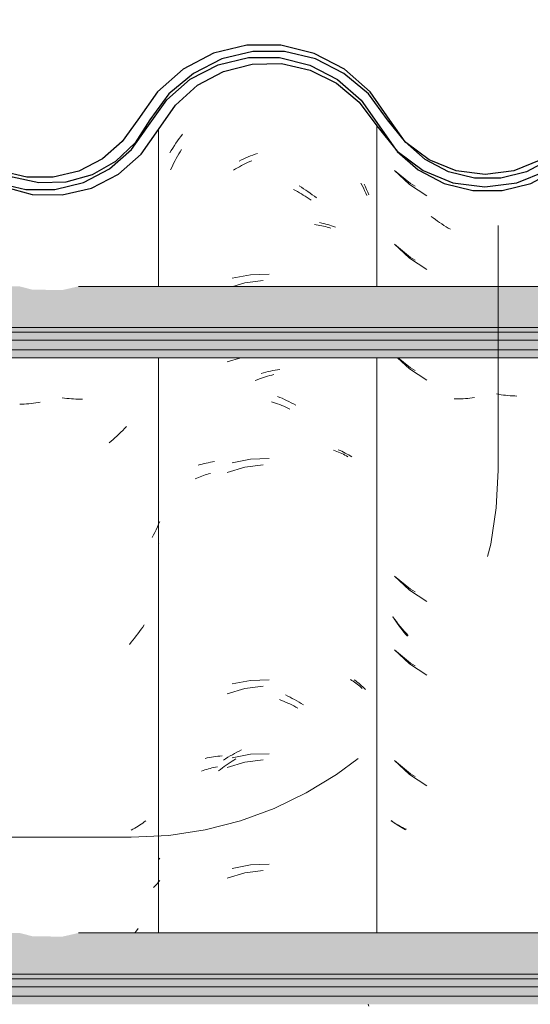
# Model space of a CAD drawing. Header units: metres. Extents: x -28.2 to 13.6, y -1.6 to 5.9.
# Tile 55 of 159: x -17.326 to -17.117, y 3.514 to 3.916. Entities that reach past the tile are written whole.
import ezdxf

# ---------------------------------------------------------------- set-up
doc = ezdxf.new("R2010")
doc.units = ezdxf.units.M
doc.linetypes.add('Traço', pattern=[0.00635, 0.003175, -0.003175])
for name, color, linetype, lineweight in [('A-ANNO-SYMB', 7, 'Continuous', 9), ('A-GLAZ-CWMG', 7, 'Continuous', 5), ('A-ROOF', 7, 'Continuous', 5)]:
    doc.layers.add(name, color=color, linetype=linetype, lineweight=lineweight)
pattern_1 = [(50, (-14.575, 2.812), (0.364365, -0.031877), [0.0381, -0.4191]), (355, (-14.575, 2.812), (-0.070485, 0.382117), [0.03048, -0.33528]), (100.451, (-14.545, 2.81), (0.293886, 0.35023), [0.03238, -0.35618]), (46.184, (-14.575, 2.914), (0.54216, -0.084084), [0.05715, -0.62865]), (96.636, (-14.53, 2.907), (0.474805, 0.494854), [0.04857, -0.53427]), (351.184, (-14.575, 2.914), (0.47481, 0.49485), [0.04572, -0.50292]), (21, (-14.524, 2.888), (0.303226, -0.204528), [0.0381, -0.4191]), (326, (-14.524, 2.888), (0.123607, 0.36838), [0.03048, -0.33528]), (71.451, (-14.499, 2.871), (0.426833, 0.16384), [0.03238, -0.35618]), (37.5, (-14.575, 2.812), (0.0061807, 0.169108), [0.01676, -0.31445, 0.01676, -0.3236, -0.33655]), (37.5, (-14.575, 2.812), (0.0061807, 0.169108), [-0.67158, 0.01676, -0.31979]), (7.5, (-14.575, 2.812), (0.133641, 0.200358), [0.01676, -0.17729, 0.01676, -0.30683, -0.12827]), (7.5, (-14.575, 2.812), (0.133641, 0.200358), [-0.51765, 0.01676, -0.11151]), (327.5, (-14.688, 2.812), (0.2711816, -0.0114606), [0.01676, -0.11024, 0.01676, -0.37948, -0.52578]), (327.5, (-14.688, 2.812), (0.2711816, -0.0114606), [-0.52324, 0.01676, -0.50902]), (317.5, (-14.739, 2.812), (0.296258, 0.05085), [0.01676, -0.14834, 0.01676, -0.24638, -0.37338]), (317.5, (-14.739, 2.812), (0.296258, 0.05085), [-0.42824, 0.01676, -0.35662])]

# ---------------------------------------------------------------- blocks, each defined once
blk = doc.blocks.new('FP_38-D')
at = {"layer": 'A-GLAZ-CWMG', "color": 9, "true_color": 0xc0c0c0}
for p, q in [((-17.17295, 3.85482), (-17.1668, 3.84907)), ((-17.1668, 3.84907), (-17.15977, 3.84439)), ((-17.15707, 3.83536), (-17.15792, 3.83602)), ((-17.15622, 3.83473), (-17.15707, 3.83536)), ((-17.15536, 3.83411), (-17.15622, 3.83473)), ((-17.15449, 3.8335), (-17.15536, 3.83411)), ((-17.15362, 3.83291), (-17.15449, 3.8335)), ((-17.15274, 3.83234), (-17.15362, 3.83291)), ((-17.15185, 3.83178), (-17.15274, 3.83234)), ((-17.15096, 3.83124), (-17.15185, 3.83178)), ((-17.15007, 3.83072), (-17.15096, 3.83124)), ((-17.17295, 3.82468), (-17.1668, 3.81892)), ((-17.1668, 3.81892), (-17.15977, 3.81425)), ((-17.17165, 3.77825), (-17.1668, 3.77371)), ((-17.1668, 3.77371), (-17.15977, 3.76903)), ((-17.1303, 3.76329), (-17.13124, 3.76345)), ((-17.12936, 3.76314), (-17.1303, 3.76329)), ((-17.12843, 3.76301), (-17.12936, 3.76314)), ((-17.1275, 3.7629), (-17.12843, 3.76301)), ((-17.12657, 3.76281), (-17.1275, 3.7629)), ((-17.12564, 3.76273), (-17.12657, 3.76281)), ((-17.12471, 3.76267), (-17.12564, 3.76273)), ((-17.12379, 3.76262), (-17.12471, 3.76267)), ((-17.12287, 3.7626), (-17.12379, 3.76262)), ((-17.14762, 3.76138), (-17.14853, 3.76138)), ((-17.1467, 3.7614), (-17.14762, 3.76138)), ((-17.14579, 3.76143), (-17.1467, 3.7614)), ((-17.14486, 3.76148), (-17.14579, 3.76143)), ((-17.14394, 3.76154), (-17.14486, 3.76148)), ((-17.14301, 3.76163), (-17.14394, 3.76154)), ((-17.14208, 3.76173), (-17.14301, 3.76163)), ((-17.14114, 3.76184), (-17.14208, 3.76173)), ((-17.14021, 3.76198), (-17.14114, 3.76184)), ((-17.17295, 3.68904), (-17.1668, 3.68328)), ((-17.1668, 3.68328), (-17.15977, 3.67861)), ((-17.17305, 3.67156), (-17.17367, 3.67251)), ((-17.17242, 3.67063), (-17.17305, 3.67156)), ((-17.17178, 3.66972), (-17.17242, 3.67063)), ((-17.17112, 3.66881), (-17.17178, 3.66972)), ((-17.17045, 3.66792), (-17.17112, 3.66881)), ((-17.16977, 3.66703), (-17.17045, 3.66792)), ((-17.16907, 3.66616), (-17.16977, 3.66703)), ((-17.16837, 3.66531), (-17.16907, 3.66616)), ((-17.16765, 3.66446), (-17.16837, 3.66531)), ((-17.17295, 3.6589), (-17.1668, 3.65314)), ((-17.1668, 3.65314), (-17.15977, 3.64846)), ((-17.17295, 3.61368), (-17.1668, 3.60792)), ((-17.1668, 3.60792), (-17.15977, 3.60325)), ((-17.1737, 3.58868), (-17.17431, 3.58916)), ((-17.17308, 3.58822), (-17.1737, 3.58868)), ((-17.17245, 3.58777), (-17.17308, 3.58822)), ((-17.17181, 3.58733), (-17.17245, 3.58777)), ((-17.17115, 3.5869), (-17.17181, 3.58733)), ((-17.17048, 3.58648), (-17.17115, 3.5869)), ((-17.1698, 3.58608), (-17.17048, 3.58648)), ((-17.16911, 3.58569), (-17.1698, 3.58608)), ((-17.1684, 3.58531), (-17.16911, 3.58569))]:
    blk.add_line(p, q, dxfattribs=at)
blk = doc.blocks.new('FP_39-D')
at = {"layer": 'A-GLAZ-CWMG', "color": 9, "true_color": 0xc0c0c0}
for p, q in [((-17.26229, 3.86588), (-17.26163, 3.86683)), ((-17.26163, 3.86683), (-17.26096, 3.86777)), ((-17.26096, 3.86777), (-17.26027, 3.8687)), ((-17.26027, 3.8687), (-17.25957, 3.86962)), ((-17.26478, 3.86193), (-17.26418, 3.86294)), ((-17.26418, 3.86294), (-17.26356, 3.86393)), ((-17.26356, 3.86393), (-17.26293, 3.86491)), ((-17.26293, 3.86491), (-17.26229, 3.86588)), ((-17.23647, 3.85862), (-17.23554, 3.85907)), ((-17.23554, 3.85907), (-17.2346, 3.85951)), ((-17.2346, 3.85951), (-17.23365, 3.85993)), ((-17.23365, 3.85993), (-17.2327, 3.86033)), ((-17.2327, 3.86033), (-17.23176, 3.86071)), ((-17.23176, 3.86071), (-17.2308, 3.86107)), ((-17.2308, 3.86107), (-17.22985, 3.86142)), ((-17.22985, 3.86142), (-17.2289, 3.86174)), ((-17.21192, 3.84847), (-17.21101, 3.84791)), ((-17.21101, 3.84791), (-17.21011, 3.84733)), ((-17.21011, 3.84733), (-17.20921, 3.84674)), ((-17.20921, 3.84674), (-17.20832, 3.84613)), ((-17.18538, 3.84923), (-17.18485, 3.84814)), ((-17.18485, 3.84814), (-17.18434, 3.84704)), ((-17.18434, 3.84704), (-17.18385, 3.84593)), ((-17.20832, 3.84613), (-17.20743, 3.8455)), ((-17.20743, 3.8455), (-17.20656, 3.84486)), ((-17.20656, 3.84486), (-17.20569, 3.8442)), ((-17.20569, 3.8442), (-17.20482, 3.84352)), ((-17.18385, 3.84593), (-17.18338, 3.84481)), ((-17.20354, 3.83345), (-17.2027, 3.83327)), ((-17.2027, 3.83327), (-17.20186, 3.83307)), ((-17.20186, 3.83307), (-17.20104, 3.83286)), ((-17.20104, 3.83286), (-17.20023, 3.83263)), ((-17.20023, 3.83263), (-17.19943, 3.83239)), ((-17.19943, 3.83239), (-17.19863, 3.83213)), ((-17.19863, 3.83213), (-17.19785, 3.83185)), ((-17.19785, 3.83185), (-17.19708, 3.83157)), ((-17.23176, 3.81213), (-17.23927, 3.81072)), ((-17.22413, 3.81236), (-17.23176, 3.81213)), ((-17.22745, 3.77177), (-17.2265, 3.77205)), ((-17.2265, 3.77205), (-17.22554, 3.77231)), ((-17.22554, 3.77231), (-17.22459, 3.77256)), ((-17.22459, 3.77256), (-17.22363, 3.77278)), ((-17.22363, 3.77278), (-17.22268, 3.77299)), ((-17.22268, 3.77299), (-17.22172, 3.77317)), ((-17.22172, 3.77317), (-17.22077, 3.77334)), ((-17.22077, 3.77334), (-17.21982, 3.77349)), ((-17.22081, 3.76245), (-17.21986, 3.76206)), ((-17.21986, 3.76206), (-17.21891, 3.76166)), ((-17.21891, 3.76166), (-17.21797, 3.76123)), ((-17.21797, 3.76123), (-17.21703, 3.76079)), ((-17.21703, 3.76079), (-17.21609, 3.76033)), ((-17.21609, 3.76033), (-17.21516, 3.75986)), ((-17.21516, 3.75986), (-17.21423, 3.75936)), ((-17.21423, 3.75936), (-17.21331, 3.75885)), ((-17.19594, 3.74067), (-17.19519, 3.74034)), ((-17.19519, 3.74034), (-17.19446, 3.74)), ((-17.19446, 3.74), (-17.19374, 3.73965)), ((-17.19374, 3.73965), (-17.19304, 3.73928)), ((-17.19304, 3.73928), (-17.19234, 3.7389)), ((-17.19234, 3.7389), (-17.19166, 3.7385)), ((-17.19166, 3.7385), (-17.191, 3.7381)), ((-17.191, 3.7381), (-17.19034, 3.73768)), ((-17.25318, 3.73432), (-17.25238, 3.73456)), ((-17.25238, 3.73456), (-17.25156, 3.73478)), ((-17.25156, 3.73478), (-17.25074, 3.73499)), ((-17.25074, 3.73499), (-17.2499, 3.73518)), ((-17.2499, 3.73518), (-17.24906, 3.73535)), ((-17.24906, 3.73535), (-17.24821, 3.73551)), ((-17.24821, 3.73551), (-17.24735, 3.73566)), ((-17.24735, 3.73566), (-17.24648, 3.73578)), ((-17.23176, 3.73677), (-17.23927, 3.73536)), ((-17.22413, 3.73701), (-17.23176, 3.73677)), ((-17.26938, 3.70205), (-17.26928, 3.70228)), ((-17.23176, 3.64634), (-17.23927, 3.64494)), ((-17.22413, 3.64658), (-17.23176, 3.64634)), ((-17.18938, 3.64659), (-17.18876, 3.64614)), ((-17.18876, 3.64614), (-17.18816, 3.64567)), ((-17.18816, 3.64567), (-17.18757, 3.6452)), ((-17.18757, 3.6452), (-17.18699, 3.64471)), ((-17.18699, 3.64471), (-17.18643, 3.64421)), ((-17.18643, 3.64421), (-17.18589, 3.64371)), ((-17.18589, 3.64371), (-17.18536, 3.64319)), ((-17.18536, 3.64319), (-17.18485, 3.64266)), ((-17.21752, 3.64045), (-17.21658, 3.64)), ((-17.21658, 3.64), (-17.21565, 3.63953)), ((-17.21565, 3.63953), (-17.21471, 3.63905)), ((-17.21471, 3.63905), (-17.21379, 3.63854)), ((-17.21379, 3.63854), (-17.21287, 3.63802)), ((-17.21287, 3.63802), (-17.21195, 3.63748)), ((-17.21195, 3.63748), (-17.21104, 3.63693)), ((-17.21104, 3.63693), (-17.21014, 3.63635)), ((-17.23737, 3.61702), (-17.23644, 3.6175)), ((-17.23644, 3.6175), (-17.2355, 3.61795)), ((-17.25034, 3.61451), (-17.2495, 3.61469)), ((-17.2495, 3.61469), (-17.24865, 3.61486)), ((-17.24865, 3.61486), (-17.24779, 3.61501)), ((-17.24779, 3.61501), (-17.24693, 3.61515)), ((-17.24693, 3.61515), (-17.24606, 3.61527)), ((-17.24606, 3.61527), (-17.24518, 3.61537)), ((-17.24518, 3.61537), (-17.24429, 3.61545)), ((-17.24429, 3.61545), (-17.2434, 3.61552)), ((-17.24288, 3.61382), (-17.24197, 3.6144)), ((-17.24197, 3.6144), (-17.24106, 3.61496)), ((-17.24106, 3.61496), (-17.24015, 3.6155)), ((-17.24015, 3.6155), (-17.23923, 3.61603)), ((-17.23176, 3.6162), (-17.23927, 3.61479)), ((-17.23923, 3.61603), (-17.2383, 3.61653)), ((-17.2383, 3.61653), (-17.23737, 3.61702)), ((-17.22413, 3.61644), (-17.23176, 3.6162)), ((-17.26938, 3.5731), (-17.26911, 3.57342)), ((-17.26911, 3.57342), (-17.26884, 3.57374)), ((-17.23176, 3.57099), (-17.23927, 3.56958)), ((-17.22413, 3.57122), (-17.23176, 3.57099)), ((-17.18371, 3.51402), (-17.18338, 3.51324))]:
    blk.add_line(p, q, dxfattribs=at)
blk = doc.blocks.new('Rectangular Mullion - Telha Fibrocimento - Ondulada-V36-D')
at = {"layer": 'A-GLAZ-CWMG', "true_color": 0x808080}
h = blk.add_hatch(dxfattribs=at)
h.set_pattern_fill('FP_4', color=8, style=0, pattern_type=2)
h.set_pattern_definition(pattern_1)
h.paths.add_polyline_path([(-16.93305, 3.84925), (-16.93902, 3.85024), (-16.93383, 3.8513), (-16.93335, 3.85003)])
h.paths.add_polyline_path([(-16.75576, 3.84479), (-16.74377, 3.8476), (-16.7328, 3.85325), (-16.7235, 3.86139), (-16.70949, 3.88151), (-16.70046, 3.88956), (-16.68983, 3.89525), (-16.67789, 3.89828), (-16.66488, 3.89817), (-16.65222, 3.89472), (-16.64324, 3.89013), (-16.63362, 3.88171), (-16.61884, 3.86263), (-16.60826, 3.85474), (-16.59605, 3.84978), (-16.59534, 3.85233), (-16.59119, 3.84914), (-16.58291, 3.84809), (-16.56996, 3.84973), (-16.56501, 3.85172), (-16.56592, 3.85426), (-16.56521, 3.85464), (-16.55937, 3.85771), (-16.55774, 3.85464), (-16.54664, 3.86308), (-16.53828, 3.87341), (-16.54193, 3.87548), (-16.53885, 3.88056), (-16.5505, 3.86618), (-16.56009, 3.85907), (-16.57112, 3.85462), (-16.58301, 3.85312), (-16.59605, 3.85517), (-16.60573, 3.85907), (-16.61559, 3.86652), (-16.62266, 3.87491), (-16.62651, 3.87332), (-16.63362, 3.88346), (-16.63073, 3.88611), (-16.63435, 3.88854), (-16.63824, 3.89002), (-16.63575, 3.88533), (-16.64324, 3.89192), (-16.6413, 3.89482), (-16.65456, 3.90091), (-16.66488, 3.90338), (-16.66615, 3.90072), (-16.66694, 3.90091), (-16.6798, 3.90091), (-16.69208, 3.89793), (-16.70342, 3.89205), (-16.71308, 3.88363), (-16.71391, 3.88363), (-16.71989, 3.87543), (-16.71932, 3.8748), (-16.72049, 3.87314), (-16.72143, 3.87314), (-16.72963, 3.86139), (-16.7365, 3.85538), (-16.74713, 3.84984), (-16.76002, 3.84697), (-16.76689, 3.84697), (-16.76464, 3.84966), (-16.76529, 3.84966), (-16.77609, 3.852), (-16.78602, 3.85688), (-16.79461, 3.86414), (-16.8021, 3.87466), (-16.80907, 3.88597), (-16.81997, 3.89657), (-16.8332, 3.90416), (-16.84962, 3.90826), (-16.86324, 3.90846), (-16.87753, 3.90514), (-16.89099, 3.89818), (-16.90235, 3.88808), (-16.91708, 3.86642), (-16.92521, 3.85911), (-16.93483, 3.85398), (-16.9397, 3.85235), (-16.94009, 3.85003), (-16.94351, 3.85178), (-16.94538, 3.8513), (-16.95694, 3.85141), (-16.96872, 3.8548), (-16.97651, 3.85886), (-16.98471, 3.86609), (-16.99903, 3.88678), (-17.00961, 3.8962), (-17.02407, 3.90331), (-17.03658, 3.90625), (-17.04988, 3.9063), (-17.06478, 3.90235), (-17.07613, 3.89645), (-17.08678, 3.88711), (-17.09493, 3.87548), (-17.09161, 3.87301), (-17.1007, 3.86206), (-17.11099, 3.8551), (-17.11237, 3.85771), (-17.11722, 3.85463), (-17.11892, 3.85426), (-17.11817, 3.85165), (-17.1247, 3.84951), (-17.13601, 3.84808), (-17.14502, 3.84978), (-17.14834, 3.85233), (-17.14905, 3.84978), (-17.16272, 3.85583), (-17.17184, 3.86262), (-17.16126, 3.85402), (-17.15257, 3.84949), (-17.14027, 3.84662), (-17.12889, 3.84663), (-17.11722, 3.84951), (-17.10655, 3.8551), (-17.0975, 3.86308), (-17.08314, 3.88364), (-17.07342, 3.8922), (-17.06198, 3.89818), (-17.04946, 3.90126), (-17.03578, 3.90106), (-17.0221, 3.89713), (-17.01263, 3.89216), (-17.00293, 3.88359), (-16.98734, 3.86178), (-16.97947, 3.85479), (-16.96657, 3.8486), (-16.95626, 3.84624), (-16.94482, 3.84628), (-16.9316, 3.85003), (-16.92234, 3.85498), (-16.91329, 3.86313), (-16.89872, 3.8846), (-16.88853, 3.89375), (-16.87647, 3.90015), (-16.86279, 3.90342), (-16.84768, 3.90289), (-16.83641, 3.90003), (-16.82439, 3.89356), (-16.81425, 3.88435), (-16.80661, 3.87295), (-16.80297, 3.87295), (-16.79848, 3.86663), (-16.79525, 3.86381), (-16.79962, 3.86237), (-16.79031, 3.85951), (-16.79263, 3.85587), (-16.78972, 3.85356), (-16.77997, 3.84816), (-16.76807, 3.84498), (-16.75601, 3.8448)])
h.paths.add_polyline_path([(-17.28045, 3.8633), (-17.28121, 3.86397), (-17.28009, 3.86502)])
h.paths.add_polyline_path([(-17.3199, 3.84695), (-17.31176, 3.84697), (-17.30013, 3.84984), (-17.2895, 3.85538), (-17.28045, 3.8633), (-17.27684, 3.8694), (-17.27419, 3.87351), (-17.27349, 3.87314), (-17.27232, 3.8748), (-17.27284, 3.87561), (-17.26658, 3.88408), (-17.26608, 3.88363), (-17.25642, 3.89205), (-17.24283, 3.89848), (-17.23269, 3.90094), (-17.21847, 3.90109), (-17.21788, 3.90338), (-17.20522, 3.90035), (-17.1943, 3.89482), (-17.19624, 3.89192), (-17.1958, 3.89153), (-17.18875, 3.88533), (-17.19124, 3.89002), (-17.18598, 3.88802), (-17.18373, 3.88611), (-17.18662, 3.88346), (-17.17925, 3.87295), (-17.17546, 3.87502), (-17.17317, 3.87295), (-17.18292, 3.88685), (-17.19359, 3.89619), (-17.20756, 3.90302), (-17.21994, 3.90594), (-17.23332, 3.90596), (-17.24688, 3.90265), (-17.25928, 3.89619), (-17.26983, 3.88697), (-17.2858, 3.86524), (-17.29238, 3.85951), (-17.30198, 3.85454), (-17.31246, 3.85198), (-17.32372, 3.85209), (-17.33536, 3.85539), (-17.32898, 3.85198), (-17.31853, 3.84926), (-17.31989, 3.84697)])
h.paths.add_polyline_path([(-16.41357, 3.84716), (-16.41357, 3.8486), (-16.41572, 3.84913), (-16.42678, 3.85436), (-16.43616, 3.85819), (-16.4456, 3.86529), (-16.4613, 3.88523), (-16.47291, 3.89379), (-16.48641, 3.89888), (-16.49835, 3.90039), (-16.50158, 3.9), (-16.51106, 3.89709), (-16.52209, 3.89073), (-16.53013, 3.88295), (-16.5204, 3.8898), (-16.50893, 3.89406), (-16.49646, 3.8952), (-16.48442, 3.89314), (-16.47522, 3.88947), (-16.46548, 3.88232), (-16.4523, 3.86529), (-16.44968, 3.86255), (-16.4425, 3.85638), (-16.43434, 3.85162), (-16.42418, 3.84829), (-16.41384, 3.84719)])
h.paths.add_polyline_path([(-17.47534, 3.84723), (-17.46962, 3.84723), (-17.45804, 3.85003), (-17.44743, 3.85546), (-17.43836, 3.86325), (-17.42588, 3.88065), (-17.4188, 3.88684), (-17.41048, 3.89117), (-17.40139, 3.8934), (-17.39145, 3.89325), (-17.38177, 3.89056), (-17.37355, 3.8859), (-17.36725, 3.88025), (-17.3551, 3.86313), (-17.34602, 3.85526), (-17.34497, 3.85526), (-17.34563, 3.85587), (-17.34377, 3.85965), (-17.35283, 3.86257), (-17.34849, 3.86402), (-17.35283, 3.86852), (-17.356, 3.87298), (-17.35961, 3.87295), (-17.3682, 3.88521), (-17.37739, 3.89356), (-17.38388, 3.89657), (-17.39203, 3.89842), (-17.40268, 3.89824), (-17.41219, 3.89592), (-17.42155, 3.89106), (-17.42951, 3.88412), (-17.44209, 3.86661), (-17.45172, 3.85887), (-17.46018, 3.85462), (-17.4708, 3.85218), (-17.48056, 3.85218), (-17.48792, 3.84878), (-17.48152, 3.84723)])
h.paths.add_polyline_path([(-17.48605, 3.84925), (-17.48683, 3.8513), (-17.49072, 3.85003), (-17.48783, 3.84954)])
h.paths.add_polyline_path([(-17.49309, 3.85003), (-17.49223, 3.85286), (-17.48792, 3.85398), (-17.49309, 3.85557), (-17.50365, 3.86193), (-17.51117, 3.8694), (-17.51614, 3.87669), (-17.51982, 3.87295), (-17.51278, 3.86325), (-17.50184, 3.85451), (-17.49782, 3.85245)])
h.paths.add_polyline_path([(-16.58741, 3.85054), (-16.59099, 3.85255), (-16.58727, 3.85163)])
h.paths.add_polyline_path([(-17.14041, 3.85054), (-17.14027, 3.85163), (-17.14399, 3.85255), (-17.1409, 3.85081)])
h.paths.add_polyline_path([(-16.61904, 3.86328), (-16.62046, 3.8694), (-16.61585, 3.86618), (-16.61884, 3.86346)])
h.paths.add_polyline_path([(-17.17204, 3.86328), (-17.16859, 3.86641), (-17.17394, 3.8694), (-17.1723, 3.86411)])
h.paths.add_polyline_path([(-16.72745, 3.8633), (-16.72745, 3.86468), (-16.72821, 3.86397)])
at = {"layer": 'A-GLAZ-CWMG', "lineweight": 25}
blk.add_line((-17.17925, 3.87295), (-17.17231, 3.86303), dxfattribs=at)
at = {"layer": 'A-GLAZ-CWMG', "lineweight": 25, "flags": 128}
for points in [[(-17.17485, 3.87535), (-17.18292, 3.88685), (-17.19344, 3.89611), (-17.20583, 3.90259), (-17.21938, 3.90594), (-17.23332, 3.90596), (-17.24688, 3.90265), (-17.25928, 3.89619), (-17.26983, 3.88697), (-17.27793, 3.87548)], [(-17.27349, 3.87314), (-17.26608, 3.88363), (-17.25642, 3.89205), (-17.24508, 3.89793), (-17.23269, 3.90094), (-17.21994, 3.90091), (-17.20756, 3.89785), (-17.19624, 3.89192), (-17.18662, 3.88346), (-17.17925, 3.87295)], [(-17.27793, 3.87548), (-17.28421, 3.86663), (-17.29238, 3.85951), (-17.30198, 3.85454), (-17.31246, 3.85198), (-17.32324, 3.85198), (-17.33372, 3.85454), (-17.34331, 3.85951), (-17.35148, 3.86663), (-17.35777, 3.87548)], [(-17.09493, 3.87548), (-17.10116, 3.86653), (-17.10931, 3.85932), (-17.11892, 3.85426), (-17.12944, 3.85165), (-17.14027, 3.85163), (-17.15079, 3.85421), (-17.16042, 3.85923), (-17.16859, 3.86641), (-17.17485, 3.87535)], [(-17.3621, 3.87295), (-17.3551, 3.86313), (-17.34602, 3.85526), (-17.33536, 3.84976), (-17.32372, 3.84694), (-17.31176, 3.84697), (-17.30013, 3.84984), (-17.2895, 3.85538), (-17.28045, 3.8633), (-17.27349, 3.87314)], [(-17.17189, 3.86257), (-17.16324, 3.85506), (-17.15257, 3.84949), (-17.1409, 3.84662), (-17.12889, 3.84663), (-17.11722, 3.84951), (-17.10655, 3.8551), (-17.0975, 3.86308), (-17.09057, 3.87301)]]:
    blk.add_lwpolyline(points, dxfattribs=at)
at = {"layer": 'A-GLAZ-CWMG'}
for name in ['FP_39-D', 'FP_38-D']:
    blk.add_blockref(name, (0, 0), dxfattribs=at)
blk = doc.blocks.new('FP_59-D')
at = {"layer": 'A-GLAZ-CWMG', "color": 9, "true_color": 0xc0c0c0}
for p, q in [((-17.17289, 3.85479), (-17.16641, 3.8494)), ((-17.16641, 3.8494), (-17.16455, 3.84831)), ((-17.17289, 3.82465), (-17.16641, 3.81926)), ((-17.16641, 3.81926), (-17.16455, 3.81817)), ((-17.17147, 3.77825), (-17.16641, 3.77405)), ((-17.16641, 3.77405), (-17.16455, 3.77296)), ((-17.17289, 3.689), (-17.16641, 3.68362)), ((-17.16641, 3.68362), (-17.16455, 3.68253)), ((-17.17292, 3.67141), (-17.17366, 3.67242)), ((-17.17216, 3.67041), (-17.17292, 3.67141)), ((-17.17138, 3.66943), (-17.17216, 3.67041)), ((-17.17059, 3.66846), (-17.17138, 3.66943)), ((-17.16979, 3.66751), (-17.17059, 3.66846)), ((-17.16897, 3.66657), (-17.16979, 3.66751)), ((-17.16814, 3.66565), (-17.16897, 3.66657)), ((-17.1673, 3.66475), (-17.16814, 3.66565)), ((-17.17289, 3.65886), (-17.16641, 3.65348)), ((-17.16641, 3.65348), (-17.16455, 3.65238)), ((-17.17289, 3.61365), (-17.16641, 3.60826)), ((-17.16641, 3.60826), (-17.16455, 3.60717)), ((-17.17361, 3.58854), (-17.17435, 3.58903)), ((-17.17287, 3.58807), (-17.17361, 3.58854)), ((-17.17211, 3.58761), (-17.17287, 3.58807)), ((-17.17133, 3.58717), (-17.17211, 3.58761)), ((-17.17054, 3.58674), (-17.17133, 3.58717)), ((-17.16973, 3.58633), (-17.17054, 3.58674)), ((-17.16892, 3.58593), (-17.16973, 3.58633)), ((-17.16808, 3.58555), (-17.16892, 3.58593))]:
    blk.add_line(p, q, dxfattribs=at)
blk = doc.blocks.new('FP_60-D')
at = {"layer": 'A-GLAZ-CWMG', "color": 9, "true_color": 0xc0c0c0}
for p, q in [((-17.26062, 3.86244), (-17.26008, 3.86332)), ((-17.26311, 3.85786), (-17.26263, 3.8588)), ((-17.26263, 3.8588), (-17.26215, 3.85972)), ((-17.26215, 3.85972), (-17.26165, 3.86063)), ((-17.26165, 3.86063), (-17.26114, 3.86154)), ((-17.26114, 3.86154), (-17.26062, 3.86244)), ((-17.23213, 3.8584), (-17.2313, 3.85877)), ((-17.26445, 3.85502), (-17.26402, 3.85597)), ((-17.26402, 3.85597), (-17.26357, 3.85692)), ((-17.26357, 3.85692), (-17.26311, 3.85786)), ((-17.2387, 3.85489), (-17.23789, 3.85538)), ((-17.23789, 3.85538), (-17.23708, 3.85586)), ((-17.23708, 3.85586), (-17.23626, 3.85632)), ((-17.23626, 3.85632), (-17.23545, 3.85676)), ((-17.23545, 3.85676), (-17.23462, 3.85719)), ((-17.23462, 3.85719), (-17.2338, 3.85761)), ((-17.2338, 3.85761), (-17.23297, 3.85801)), ((-17.23297, 3.85801), (-17.23213, 3.8584)), ((-17.21429, 3.84702), (-17.21347, 3.84659)), ((-17.18671, 3.84963), (-17.18617, 3.84862)), ((-17.18617, 3.84862), (-17.18566, 3.84761)), ((-17.18566, 3.84761), (-17.18515, 3.84658)), ((-17.21347, 3.84659), (-17.21265, 3.84615)), ((-17.21265, 3.84615), (-17.21183, 3.84569)), ((-17.21183, 3.84569), (-17.21102, 3.84522)), ((-17.21102, 3.84522), (-17.21021, 3.84473)), ((-17.21021, 3.84473), (-17.20941, 3.84423)), ((-17.20941, 3.84423), (-17.20861, 3.84371)), ((-17.20861, 3.84371), (-17.20782, 3.84318)), ((-17.20782, 3.84318), (-17.20703, 3.84264)), ((-17.18515, 3.84658), (-17.18467, 3.84554)), ((-17.18467, 3.84554), (-17.18419, 3.84449)), ((-17.20571, 3.83266), (-17.20493, 3.83256)), ((-17.20493, 3.83256), (-17.20417, 3.83244)), ((-17.20417, 3.83244), (-17.20341, 3.83231)), ((-17.20341, 3.83231), (-17.20266, 3.83216)), ((-17.20266, 3.83216), (-17.20192, 3.83201)), ((-17.20192, 3.83201), (-17.20118, 3.83183)), ((-17.20118, 3.83183), (-17.20045, 3.83165)), ((-17.20045, 3.83165), (-17.19973, 3.83145)), ((-17.19973, 3.83145), (-17.19902, 3.83124)), ((-17.23411, 3.80888), (-17.23898, 3.80742)), ((-17.22657, 3.80984), (-17.23411, 3.80888)), ((-17.23574, 3.77825), (-17.24139, 3.77656)), ((-17.22735, 3.76988), (-17.2265, 3.77017)), ((-17.2265, 3.77017), (-17.22566, 3.77044)), ((-17.22566, 3.77044), (-17.22481, 3.77069)), ((-17.22481, 3.77069), (-17.22397, 3.77093)), ((-17.22397, 3.77093), (-17.22312, 3.77116)), ((-17.22312, 3.77116), (-17.22227, 3.77137)), ((-17.22987, 3.76894), (-17.22903, 3.76927)), ((-17.22903, 3.76927), (-17.22819, 3.76958)), ((-17.22819, 3.76958), (-17.22735, 3.76988)), ((-17.22326, 3.76023), (-17.22242, 3.75997)), ((-17.22242, 3.75997), (-17.22157, 3.75968)), ((-17.22157, 3.75968), (-17.22073, 3.75939)), ((-17.22073, 3.75939), (-17.21988, 3.75907)), ((-17.21988, 3.75907), (-17.21904, 3.75875)), ((-17.21904, 3.75875), (-17.2182, 3.7584)), ((-17.2182, 3.7584), (-17.21737, 3.75804)), ((-17.21737, 3.75804), (-17.21653, 3.75767)), ((-17.21653, 3.75767), (-17.2157, 3.75728)), ((-17.19783, 3.74042), (-17.19714, 3.74018)), ((-17.19714, 3.74018), (-17.19646, 3.73992)), ((-17.19646, 3.73992), (-17.19578, 3.73965)), ((-17.19578, 3.73965), (-17.19512, 3.73937)), ((-17.19512, 3.73937), (-17.19447, 3.73908)), ((-17.19447, 3.73908), (-17.19383, 3.73877)), ((-17.19383, 3.73877), (-17.1932, 3.73845)), ((-17.1932, 3.73845), (-17.19257, 3.73813)), ((-17.19257, 3.73813), (-17.19196, 3.73779)), ((-17.22657, 3.73449), (-17.23411, 3.73352)), ((-17.25175, 3.72988), (-17.25107, 3.73013)), ((-17.25107, 3.73013), (-17.25037, 3.73036)), ((-17.25037, 3.73036), (-17.24966, 3.73058)), ((-17.24966, 3.73058), (-17.24895, 3.73079)), ((-17.24895, 3.73079), (-17.24823, 3.73099)), ((-17.23411, 3.73352), (-17.24139, 3.73135)), ((-17.25441, 3.72877), (-17.25376, 3.72906)), ((-17.25376, 3.72906), (-17.2531, 3.72935)), ((-17.2531, 3.72935), (-17.25243, 3.72962)), ((-17.25243, 3.72962), (-17.25175, 3.72988)), ((-17.19095, 3.64676), (-17.19037, 3.64639)), ((-17.19037, 3.64639), (-17.1898, 3.64601)), ((-17.1898, 3.64601), (-17.18924, 3.64562)), ((-17.18924, 3.64562), (-17.18869, 3.64522)), ((-17.23411, 3.64309), (-17.24139, 3.64092)), ((-17.22657, 3.64406), (-17.23411, 3.64309)), ((-17.18869, 3.64522), (-17.18816, 3.64482)), ((-17.18816, 3.64482), (-17.18763, 3.6444)), ((-17.18763, 3.6444), (-17.18712, 3.64397)), ((-17.18712, 3.64397), (-17.18662, 3.64353)), ((-17.18662, 3.64353), (-17.18614, 3.64309)), ((-17.21996, 3.63853), (-17.21911, 3.6382)), ((-17.21911, 3.6382), (-17.21827, 3.63786)), ((-17.21827, 3.63786), (-17.21744, 3.6375)), ((-17.21744, 3.6375), (-17.2166, 3.63713)), ((-17.2166, 3.63713), (-17.21577, 3.63675)), ((-17.21577, 3.63675), (-17.21494, 3.63634)), ((-17.21494, 3.63634), (-17.21411, 3.63593)), ((-17.21411, 3.63593), (-17.21329, 3.63549)), ((-17.21329, 3.63549), (-17.21247, 3.63505)), ((-17.24017, 3.61281), (-17.23937, 3.61333)), ((-17.23937, 3.61333), (-17.23856, 3.61383)), ((-17.23856, 3.61383), (-17.23776, 3.61432)), ((-17.22657, 3.61392), (-17.23411, 3.61295)), ((-17.25181, 3.60929), (-17.25112, 3.60954)), ((-17.25112, 3.60954), (-17.25043, 3.60977)), ((-17.25043, 3.60977), (-17.24972, 3.60999)), ((-17.24972, 3.60999), (-17.24901, 3.61021)), ((-17.24901, 3.61021), (-17.24829, 3.6104)), ((-17.24829, 3.6104), (-17.24756, 3.61059)), ((-17.24756, 3.61059), (-17.24682, 3.61076)), ((-17.24682, 3.61076), (-17.24608, 3.61092)), ((-17.24608, 3.61092), (-17.24533, 3.61106)), ((-17.24483, 3.60942), (-17.24407, 3.61002)), ((-17.24407, 3.61002), (-17.2433, 3.61061)), ((-17.2433, 3.61061), (-17.24253, 3.61118)), ((-17.24253, 3.61118), (-17.24175, 3.61174)), ((-17.24175, 3.61174), (-17.24096, 3.61228)), ((-17.23411, 3.61295), (-17.24139, 3.61078)), ((-17.24096, 3.61228), (-17.24017, 3.61281)), ((-17.23411, 3.56773), (-17.24139, 3.56556)), ((-17.22657, 3.5687), (-17.23411, 3.56773))]:
    blk.add_line(p, q, dxfattribs=at)
blk = doc.blocks.new('FP_61-D')
at = {"layer": 'A-GLAZ-CWMG', "color": 9, "true_color": 0xc0c0c0}
for p, q in [((-17.3252, 3.75926), (-17.32612, 3.75923)), ((-17.32428, 3.75931), (-17.3252, 3.75926)), ((-17.32335, 3.75938), (-17.32428, 3.75931)), ((-17.32242, 3.75946), (-17.32335, 3.75938)), ((-17.32149, 3.75955), (-17.32242, 3.75946)), ((-17.32056, 3.75967), (-17.32149, 3.75955)), ((-17.31962, 3.7598), (-17.32056, 3.75967)), ((-17.31868, 3.75995), (-17.31962, 3.7598)), ((-17.31775, 3.76012), (-17.31868, 3.75995)), ((-17.30784, 3.76175), (-17.30878, 3.76188)), ((-17.30691, 3.76163), (-17.30784, 3.76175)), ((-17.30598, 3.76153), (-17.30691, 3.76163)), ((-17.30505, 3.76145), (-17.30598, 3.76153)), ((-17.30412, 3.76138), (-17.30505, 3.76145)), ((-17.3032, 3.76133), (-17.30412, 3.76138)), ((-17.30228, 3.7613), (-17.3032, 3.76133)), ((-17.30137, 3.76129), (-17.30228, 3.7613)), ((-17.30046, 3.76129), (-17.30137, 3.76129)), ((-17.28257, 3.75014), (-17.28331, 3.74933)), ((-17.28641, 3.74625), (-17.28721, 3.74551)), ((-17.28562, 3.747), (-17.28641, 3.74625)), ((-17.28484, 3.74776), (-17.28562, 3.747)), ((-17.28407, 3.74854), (-17.28484, 3.74776)), ((-17.28331, 3.74933), (-17.28407, 3.74854)), ((-17.28883, 3.74409), (-17.28965, 3.7434)), ((-17.28801, 3.74479), (-17.28883, 3.74409)), ((-17.28721, 3.74551), (-17.28801, 3.74479)), ((-17.26937, 3.71019), (-17.26987, 3.70908)), ((-17.26889, 3.71131), (-17.26937, 3.71019)), ((-17.27146, 3.70581), (-17.27203, 3.70474)), ((-17.27091, 3.70689), (-17.27146, 3.70581)), ((-17.27038, 3.70798), (-17.27091, 3.70689)), ((-17.26987, 3.70908), (-17.27038, 3.70798)), ((-17.27718, 3.66634), (-17.27784, 3.66544)), ((-17.27653, 3.66726), (-17.27718, 3.66634)), ((-17.27589, 3.66819), (-17.27653, 3.66726)), ((-17.27527, 3.66913), (-17.27589, 3.66819)), ((-17.2806, 3.66195), (-17.28132, 3.66111)), ((-17.27989, 3.6628), (-17.2806, 3.66195)), ((-17.27919, 3.66367), (-17.27989, 3.6628)), ((-17.27851, 3.66455), (-17.27919, 3.66367)), ((-17.27784, 3.66544), (-17.27851, 3.66455)), ((-17.27986, 3.58555), (-17.28056, 3.58517)), ((-17.27916, 3.58594), (-17.27986, 3.58555)), ((-17.27848, 3.58634), (-17.27916, 3.58594)), ((-17.2778, 3.58675), (-17.27848, 3.58634)), ((-17.27715, 3.58718), (-17.2778, 3.58675)), ((-17.2765, 3.58762), (-17.27715, 3.58718)), ((-17.27586, 3.58807), (-17.2765, 3.58762)), ((-17.27524, 3.58853), (-17.27586, 3.58807)), ((-17.27463, 3.589), (-17.27524, 3.58853)), ((-17.27092, 3.56227), (-17.27147, 3.5617)), ((-17.27039, 3.56286), (-17.27092, 3.56227)), ((-17.26987, 3.56345), (-17.27039, 3.56286)), ((-17.26937, 3.56405), (-17.26987, 3.56345)), ((-17.26889, 3.56467), (-17.26937, 3.56405)), ((-17.27778, 3.54494), (-17.27845, 3.54405)), ((-17.27845, 3.54405), (-17.27912, 3.54319))]:
    blk.add_line(p, q, dxfattribs=at)
blk = doc.blocks.new('Rectangular Mullion - Telha Fibrocimento - Ondulada-V50-D')
at = {"layer": 'A-GLAZ-CWMG', "true_color": 0x808080}
h = blk.add_hatch(dxfattribs=at)
h.set_pattern_fill('FP_4', color=8, style=0, pattern_type=2)
h.set_pattern_definition(pattern_1)
h.paths.add_polyline_path([(-17.48605, 3.84925), (-17.49202, 3.85024), (-17.48683, 3.8513), (-17.48635, 3.85003)])
h.paths.add_polyline_path([(-17.30876, 3.84479), (-17.29635, 3.84782), (-17.2858, 3.85325), (-17.2765, 3.86139), (-17.26249, 3.88151), (-17.25346, 3.88956), (-17.24283, 3.89525), (-17.23089, 3.89828), (-17.21788, 3.89817), (-17.20522, 3.89472), (-17.19624, 3.89013), (-17.18662, 3.88171), (-17.17184, 3.86263), (-17.16126, 3.85474), (-17.14905, 3.84978), (-17.14834, 3.85233), (-17.14419, 3.84914), (-17.13591, 3.84809), (-17.12296, 3.84973), (-17.11801, 3.85172), (-17.11892, 3.85426), (-17.11821, 3.85464), (-17.11237, 3.85771), (-17.11074, 3.85464), (-17.09964, 3.86308), (-17.09128, 3.87341), (-17.09493, 3.87548), (-17.09185, 3.88056), (-17.1035, 3.86618), (-17.11309, 3.85907), (-17.12412, 3.85462), (-17.13601, 3.85312), (-17.14905, 3.85517), (-17.15873, 3.85907), (-17.16859, 3.86652), (-17.17566, 3.87491), (-17.17951, 3.87332), (-17.18662, 3.88346), (-17.18373, 3.88611), (-17.18735, 3.88854), (-17.19124, 3.89002), (-17.18875, 3.88533), (-17.19624, 3.89192), (-17.1943, 3.89482), (-17.20756, 3.90091), (-17.21788, 3.90338), (-17.21916, 3.90072), (-17.21994, 3.90091), (-17.2328, 3.90091), (-17.24508, 3.89793), (-17.25776, 3.89088), (-17.26608, 3.88363), (-17.26691, 3.88363), (-17.27289, 3.87543), (-17.27232, 3.8748), (-17.27349, 3.87314), (-17.27443, 3.87314), (-17.28263, 3.86139), (-17.2895, 3.85538), (-17.30013, 3.84984), (-17.31302, 3.84697), (-17.31989, 3.84697), (-17.31764, 3.84966), (-17.31829, 3.84966), (-17.32909, 3.852), (-17.33902, 3.85688), (-17.34751, 3.86402), (-17.3551, 3.87466), (-17.36207, 3.88597), (-17.37355, 3.8969), (-17.38611, 3.90414), (-17.40262, 3.90826), (-17.41624, 3.90846), (-17.43053, 3.90514), (-17.44399, 3.89818), (-17.45535, 3.88808), (-17.47008, 3.86642), (-17.47821, 3.85911), (-17.48933, 3.85359), (-17.4927, 3.85235), (-17.49309, 3.85003), (-17.49651, 3.85178), (-17.49838, 3.8513), (-17.50994, 3.85141), (-17.52172, 3.8548), (-17.52951, 3.85886), (-17.53771, 3.86609), (-17.55203, 3.88678), (-17.56261, 3.8962), (-17.57707, 3.90331), (-17.58958, 3.90625), (-17.60288, 3.9063), (-17.61659, 3.90297), (-17.62913, 3.89645), (-17.63978, 3.88711), (-17.65416, 3.86653), (-17.66231, 3.85932), (-17.67192, 3.85426), (-17.68244, 3.85165), (-17.6939, 3.85179), (-17.70557, 3.85514), (-17.71342, 3.85923), (-17.72159, 3.86641), (-17.73592, 3.88685), (-17.74644, 3.89611), (-17.76056, 3.90302), (-17.77294, 3.90594), (-17.78632, 3.90596), (-17.79988, 3.90265), (-17.81228, 3.89619), (-17.82283, 3.88697), (-17.83721, 3.86663), (-17.84538, 3.85951), (-17.85498, 3.85454), (-17.86546, 3.85198), (-17.87672, 3.85209), (-17.88836, 3.85539), (-17.89631, 3.85951), (-17.90448, 3.86663), (-17.9169, 3.88412), (-17.92487, 3.89106), (-17.93593, 3.89634), (-17.94503, 3.89842), (-17.95497, 3.89842), (-17.96519, 3.89592), (-17.97455, 3.89106), (-17.98251, 3.88412), (-17.99509, 3.86661), (-18.00343, 3.85952), (-18.01318, 3.85462), (-18.0238, 3.85218), (-18.03469, 3.85235), (-18.04609, 3.85557), (-18.05665, 3.86193), (-18.06296, 3.86763), (-18.06914, 3.87669), (-18.07282, 3.87295), (-18.06578, 3.86325), (-18.05484, 3.85451), (-18.04523, 3.84982), (-18.03452, 3.84723), (-18.02262, 3.84723), (-18.01104, 3.85003), (-18.00043, 3.85546), (-17.99136, 3.86325), (-17.97888, 3.88065), (-17.9718, 3.88684), (-17.96348, 3.89117), (-17.95248, 3.8934), (-17.94445, 3.89325), (-17.93573, 3.89106), (-17.92761, 3.88684), (-17.91956, 3.87926), (-17.9081, 3.86313), (-17.89902, 3.85526), (-17.88672, 3.84936), (-17.87529, 3.84695), (-17.86476, 3.84697), (-17.85313, 3.84984), (-17.8425, 3.85538), (-17.83345, 3.8633), (-17.81908, 3.88363), (-17.80942, 3.89205), (-17.79808, 3.89793), (-17.78569, 3.90094), (-17.77294, 3.90091), (-17.76056, 3.89785), (-17.74924, 3.89192), (-17.73962, 3.88346), (-17.72531, 3.86303), (-17.71624, 3.85506), (-17.70557, 3.84949), (-17.69327, 3.84662), (-17.68189, 3.84663), (-17.67022, 3.84951), (-17.65955, 3.8551), (-17.6505, 3.86308), (-17.63614, 3.88364), (-17.62642, 3.8922), (-17.61498, 3.89818), (-17.60246, 3.90126), (-17.58878, 3.90106), (-17.5751, 3.89713), (-17.56563, 3.89216), (-17.55593, 3.88359), (-17.54158, 3.86288), (-17.53247, 3.85479), (-17.51982, 3.84866), (-17.50926, 3.84624), (-17.49782, 3.84628), (-17.4846, 3.85003), (-17.47534, 3.85498), (-17.46629, 3.86313), (-17.45172, 3.8846), (-17.44153, 3.89375), (-17.42947, 3.90015), (-17.41579, 3.90342), (-17.40068, 3.90289), (-17.38941, 3.90003), (-17.37739, 3.89356), (-17.36725, 3.88435), (-17.35961, 3.87295), (-17.35597, 3.87295), (-17.35148, 3.86663), (-17.34825, 3.86381), (-17.35262, 3.86237), (-17.34331, 3.85951), (-17.34563, 3.85587), (-17.34272, 3.85356), (-17.33297, 3.84816), (-17.32107, 3.84498), (-17.31173, 3.84484)])
h.paths.add_polyline_path([(-16.96657, 3.84716), (-16.96657, 3.8486), (-16.96872, 3.84913), (-16.97978, 3.85436), (-16.98916, 3.85819), (-16.9986, 3.86529), (-17.0143, 3.88523), (-17.02618, 3.8939), (-17.03941, 3.89888), (-17.05135, 3.90039), (-17.05458, 3.9), (-17.06406, 3.89709), (-17.07509, 3.89073), (-17.08313, 3.88295), (-17.0734, 3.8898), (-17.06193, 3.89406), (-17.04946, 3.8952), (-17.03742, 3.89314), (-17.02822, 3.88947), (-17.01848, 3.88232), (-17.0053, 3.86529), (-17.00268, 3.86255), (-16.9955, 3.85638), (-16.98734, 3.85162), (-16.97718, 3.84829), (-16.96684, 3.84719)])
h.paths.add_polyline_path([(-17.14041, 3.85054), (-17.14197, 3.85205), (-17.14027, 3.85163)])
h.paths.add_polyline_path([(-17.17204, 3.86328), (-17.17346, 3.8694), (-17.16885, 3.86618), (-17.17184, 3.86346)])
h.paths.add_polyline_path([(-17.28045, 3.8633), (-17.28045, 3.86468), (-17.28121, 3.86397)])
at = {"layer": 'A-GLAZ-CWMG'}
for p, q in [((-17.2694, 3.80742), (-17.2694, 3.87156)), ((-17.18013, 3.80742), (-17.18013, 3.87295)), ((-17.2694, 3.54319), (-17.2694, 3.77825)), ((-17.18013, 3.54319), (-17.18013, 3.77825))]:
    blk.add_line(p, q, dxfattribs=at)
at = {"layer": 'A-GLAZ-CWMG', "lineweight": 25, "flags": 128}
for points in [[(-17.17583, 3.87548), (-17.18362, 3.88602), (-17.19359, 3.89446), (-17.20522, 3.90035), (-17.21788, 3.90338), (-17.23089, 3.90338), (-17.24354, 3.90035), (-17.25517, 3.89446), (-17.26515, 3.88602), (-17.27293, 3.87548)], [(-17.2694, 3.87156), (-17.26249, 3.88151), (-17.25346, 3.88956), (-17.24283, 3.89525), (-17.23118, 3.89827), (-17.21915, 3.89846), (-17.20741, 3.8958), (-17.19661, 3.89044), (-17.18735, 3.88268), (-17.18013, 3.87295)], [(-17.27293, 3.87548), (-17.27894, 3.86612), (-17.28699, 3.85847), (-17.29661, 3.853), (-17.30725, 3.85), (-17.31829, 3.84966), (-17.32909, 3.852), (-17.33902, 3.85688), (-17.34751, 3.86402), (-17.35408, 3.873)], [(-17.09599, 3.87548), (-17.1035, 3.86618), (-17.11309, 3.85907), (-17.12412, 3.85462), (-17.13591, 3.8531), (-17.1477, 3.85462), (-17.15873, 3.85907), (-17.16832, 3.86618), (-17.17583, 3.87548)], [(-17.35961, 3.87295), (-17.35283, 3.86257), (-17.34377, 3.85414), (-17.33297, 3.84816), (-17.32107, 3.84498), (-17.30876, 3.84479), (-17.29677, 3.8476), (-17.2858, 3.85325), (-17.2765, 3.86139), (-17.2694, 3.87156)], [(-17.18013, 3.87295), (-17.17184, 3.86263), (-17.16126, 3.85474), (-17.14905, 3.84978), (-17.13601, 3.84808), (-17.12296, 3.84973), (-17.11074, 3.85464), (-17.10013, 3.86248), (-17.0918, 3.87277)]]:
    blk.add_lwpolyline(points, dxfattribs=at)
at = {"layer": 'A-GLAZ-CWMG'}
for name in ['FP_60-D', 'FP_59-D', 'FP_61-D']:
    blk.add_blockref(name, (0, 0), dxfattribs=at)
blk = doc.blocks.new('LONGARINA_STEEL_FRAME - LONGARINA_STEEL_FRAME-1917798-D')
at = {"layer": 'A-ROOF', "true_color": 0x9fa09c}
h = blk.add_hatch(color=253, dxfattribs=at)
h.paths.add_polyline_path([(-18.04504, 3.79061), (-16.79254, 3.79061), (-16.79254, 3.80742), (-17.30207, 3.80742), (-17.30876, 3.80589), (-17.32107, 3.80607), (-17.32624, 3.80742), (-18.04504, 3.80742)])
h.paths.add_polyline_path([(-15.50504, 3.79061), (-15.50504, 3.80742), (-15.64307, 3.80742), (-15.64976, 3.80589), (-15.66207, 3.80607), (-15.66724, 3.80742), (-16.19607, 3.80742), (-16.20276, 3.80589), (-16.21507, 3.80607), (-16.22024, 3.80742), (-16.74907, 3.80742), (-16.75754, 3.80548), (-16.75754, 3.79061), (-15.55954, 3.79061)])
h = blk.add_hatch(color=253, dxfattribs=at)
h.paths.add_polyline_path([(-16.8718, 3.78863), (-16.79254, 3.78863), (-16.79254, 3.79061), (-18.04504, 3.79061), (-18.04504, 3.78863), (-16.89544, 3.78863)])
h.paths.add_polyline_path([(-15.50504, 3.78863), (-15.50504, 3.79061), (-16.75754, 3.79061), (-16.75754, 3.78863), (-15.55954, 3.78863)])
h = blk.add_hatch(color=253, dxfattribs=at)
h.paths.add_polyline_path([(-18.04504, 3.78537), (-16.79254, 3.78537), (-16.79254, 3.78863), (-18.04504, 3.78863), (-18.04504, 3.78764)])
h.paths.add_polyline_path([(-15.50504, 3.78537), (-15.50504, 3.78863), (-16.75754, 3.78863), (-16.75754, 3.78537), (-15.55954, 3.78537)])
h = blk.add_hatch(color=253, dxfattribs=at)
h.paths.add_polyline_path([(-16.79254, 3.78151), (-16.79254, 3.78537), (-18.04504, 3.78537), (-18.04504, 3.78151), (-16.79461, 3.78151)])
h.paths.add_polyline_path([(-15.50504, 3.78151), (-15.50504, 3.78537), (-16.75754, 3.78537), (-16.75754, 3.78151), (-15.55954, 3.78151)])
h = blk.add_hatch(color=253, dxfattribs=at)
h.paths.add_polyline_path([(-15.55954, 3.77825), (-15.50504, 3.77825), (-15.50504, 3.78151), (-16.75754, 3.78151), (-16.75754, 3.77825), (-15.56015, 3.77825)])
h.paths.add_polyline_path([(-18.04504, 3.77825), (-16.79254, 3.77825), (-16.79302, 3.78151), (-18.04504, 3.78151)])
h = blk.add_hatch(color=253, dxfattribs=at)
h.paths.add_polyline_path([(-18.04504, 3.52638), (-16.79254, 3.52638), (-16.79254, 3.54319), (-17.30207, 3.54319), (-17.30876, 3.54166), (-17.32107, 3.54184), (-17.32624, 3.54319), (-18.04504, 3.54319)])
h.paths.add_polyline_path([(-15.50504, 3.52638), (-15.50504, 3.54319), (-15.64307, 3.54319), (-15.64976, 3.54166), (-15.66207, 3.54184), (-15.66724, 3.54319), (-16.19607, 3.54319), (-16.20276, 3.54166), (-16.21507, 3.54184), (-16.22024, 3.54319), (-16.74907, 3.54319), (-16.75754, 3.54125), (-16.75754, 3.52638), (-15.55954, 3.52638)])
h = blk.add_hatch(color=253, dxfattribs=at)
h.paths.add_polyline_path([(-16.79254, 3.5244), (-16.79254, 3.52638), (-18.04504, 3.52638), (-18.04504, 3.5244), (-16.79461, 3.5244)])
h.paths.add_polyline_path([(-15.50504, 3.5244), (-15.50504, 3.52638), (-16.75754, 3.52638), (-16.75754, 3.5244), (-15.55954, 3.5244)])
h = blk.add_hatch(color=253, dxfattribs=at)
h.paths.add_polyline_path([(-18.04504, 3.52114), (-16.79254, 3.52114), (-16.79254, 3.5244), (-18.04504, 3.5244), (-18.04504, 3.52341)])
h.paths.add_polyline_path([(-15.50504, 3.52114), (-15.50504, 3.5244), (-16.75754, 3.5244), (-16.75754, 3.52114), (-15.55954, 3.52114)])
h = blk.add_hatch(color=253, dxfattribs=at)
h.paths.add_polyline_path([(-18.04504, 3.51728), (-16.79254, 3.51728), (-16.79254, 3.52114), (-18.04504, 3.52114)])
h.paths.add_polyline_path([(-15.50504, 3.51728), (-15.50504, 3.52114), (-16.75754, 3.52114), (-16.75754, 3.51728), (-15.55954, 3.51728)])
h = blk.add_hatch(color=253, dxfattribs=at)
h.paths.add_polyline_path([(-15.55954, 3.51402), (-15.50504, 3.51402), (-15.50554, 3.51728), (-16.75754, 3.51728), (-16.75754, 3.51402), (-15.56015, 3.51402)])
h.paths.add_polyline_path([(-18.04504, 3.51402), (-16.79254, 3.51402), (-16.79302, 3.51728), (-18.04504, 3.51728)])
at = {"layer": 'A-ROOF'}
for p, q in [((-16.95694, 3.80742), (-17.30207, 3.80742)), ((-16.79254, 3.79061), (-18.04504, 3.79061)), ((-16.79254, 3.78863), (-18.04504, 3.78863)), ((-16.79254, 3.78537), (-18.04504, 3.78537)), ((-16.79254, 3.78151), (-18.04504, 3.78151)), ((-16.79254, 3.77825), (-18.04504, 3.77825)), ((-16.95694, 3.54319), (-17.30207, 3.54319)), ((-16.79254, 3.52638), (-18.04504, 3.52638)), ((-16.79254, 3.5244), (-18.04504, 3.5244)), ((-16.79254, 3.52114), (-18.04504, 3.52114)), ((-16.79254, 3.51728), (-18.04504, 3.51728))]:
    blk.add_line(p, q, dxfattribs=at)

msp = doc.modelspace()

# ---------------------------------------------------------------- linework, layer by layer
at = {"layer": 'A-ANNO-SYMB', "linetype": 'Traço'}
for p, q in [((-17.13053, 3.73227), (-17.13053, 4.43209)), ((-19.16803, 3.58227), (-17.28053, 3.58227))]:
    msp.add_line(p, q, dxfattribs=at)
msp.add_arc((-17.28053, 3.73227), 0.15, 270, 0, dxfattribs=at)

# ---------------------------------------------------------------- block references
at = {"layer": 'A-GLAZ-CWMG'}
for name in ['Rectangular Mullion - Telha Fibrocimento - Ondulada-V50-D', 'Rectangular Mullion - Telha Fibrocimento - Ondulada-V36-D']:
    msp.add_blockref(name, (0, 0), dxfattribs=at)
at = {"layer": 'A-ROOF'}
msp.add_blockref('LONGARINA_STEEL_FRAME - LONGARINA_STEEL_FRAME-1917798-D', (0, 0), dxfattribs=at)

doc.saveas('drawing.dxf')
